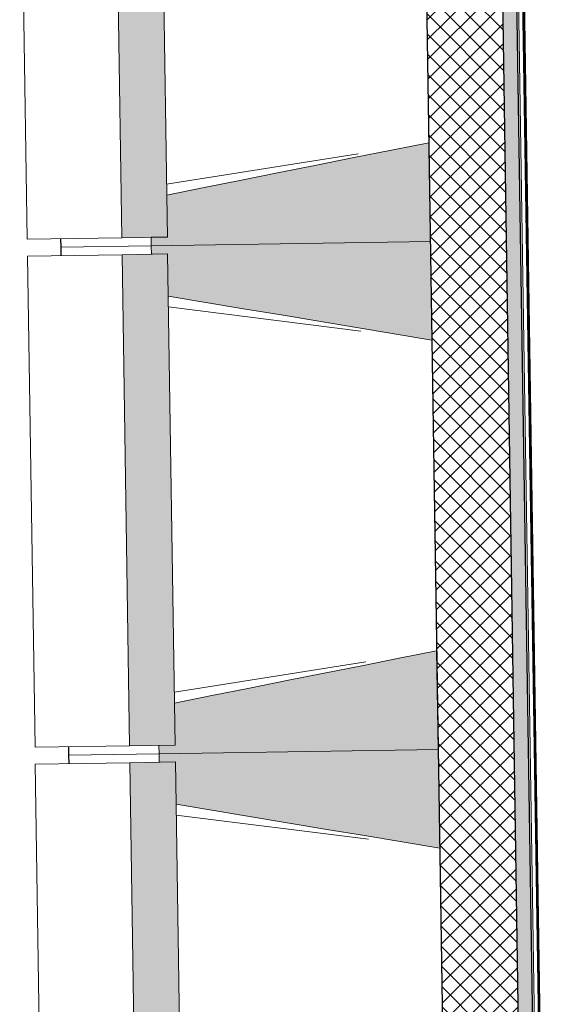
# Model space of a CAD drawing. Header units: millimetres. Extents: x -24070 to 30874, y -36590 to 4541.
# Tile 2 of 86: x -24044 to -23076, y -17323 to -15579. Entities that reach past the tile are written whole.
import ezdxf

# ---------------------------------------------------------------- set-up
doc = ezdxf.new("R2010")
doc.units = ezdxf.units.MM
for name, color, linetype, lineweight in [('A-FLOR-HRAL', 7, 'Continuous', 18), ('A-WALL', 7, 'Continuous', 25), ('A-WALL-PATT', 7, 'Continuous', 25), ('BATIEMENT', 7, 'Continuous', 18), ('BATIMENT', 7, 'Continuous', 25), ('SOLS', 7, 'Continuous', 25)]:
    doc.layers.add(name, color=color, linetype=linetype, lineweight=lineweight)

# ---------------------------------------------------------------- blocks, each defined once
blk = doc.blocks.new('Garde-corps - Garde-corps-505471-2021_015_1111_DCE_1_50_N0 FINI_PLB_EG')
at = {"layer": 'A-FLOR-HRAL'}
for p, q in [((-23086, -20374.6), (-23168.6, -14989.8)), ((-23079, -20367.4), (-23161.5, -14989.7)), ((-23077.3, -20365.6), (-23159.8, -14989.7)), ((-23075.7, -20363.9), (-23158.1, -14989.7))]:
    blk.add_line(p, q, dxfattribs=at)
blk = doc.blocks.new('B02_ARC_rvt-1-2021_015_1111_DCE_1_50_N0 FINI_PLB_EG')
at = {"layer": 'A-WALL-PATT', "lineweight": 18}
h = blk.add_hatch(dxfattribs=at)
h.set_pattern_fill('FP_1', color=256, style=0, pattern_type=2)
h.set_pattern_definition([(45, (0, 0), (-17.67767, 17.67767), []), (135, (0, 0), (-17.67767, -17.67767), [])])
h.paths.add_polyline_path([(-23246.5, -20540), (-23111.5, -20538), (-23208, -14246.7), (-23343, -14248.6), (-23248.2, -20430.4)])
at = {"layer": 'A-WALL-PATT', "lineweight": 5, "true_color": 0xdadada}
blk.add_hatch(color=254, dxfattribs=at).paths.add_polyline_path([(-23113.6, -20403), (-23088.6, -20402.7), (-23182.7, -14271.4), (-23207.7, -14271.7), (-23114, -20377.7)])
at = {"layer": 'A-WALL'}
blk.add_line((-23113.6, -20403), (-23207.7, -14271.7), dxfattribs=at)
at = {"layer": 'BATIEMENT', "lineweight": 25}
for p, q in [((-23342.6, -14273.6), (-23246.5, -20540)), ((-23089, -20377.7), (-23171.6, -14989.9))]:
    blk.add_line(p, q, dxfattribs=at)
at = {"layer": 'BATIEMENT', "lineweight": 18}
blk.add_blockref('Garde-corps - Garde-corps-505471-2021_015_1111_DCE_1_50_N0 FINI_PLB_EG', (0, 0), dxfattribs=at)
blk = doc.blocks.new('B02_DC_STR_rvt-1-2021_015_1111_DCE_1_50_N0 FINI_PLB_EG')
at = {"layer": 'BATIMENT', "lineweight": 5, "true_color": 0x787878}
for points in [[(-23863.3, -15965.1), (-23782.7, -15963.8), (-23796, -15093.9), (-23876.7, -15095.2), (-23863.8, -15937.2)], [(-23811.2, -15979.3), (-23316.6, -15971.7), (-23319.3, -15796.7), (-23783.8, -15889.4), (-23782.7, -15963.8), (-23811.4, -15964.3)], [(-23313.9, -16146.7), (-23316.6, -15971.7), (-23811.2, -15979.3), (-23811, -15994.3), (-23782.2, -15994.3), (-23781.1, -16068.3), (-23316.6, -16146.2)], [(-23849.5, -16865), (-23768.9, -16863.7), (-23782.2, -15993.8), (-23862.9, -15995.1), (-23858.5, -16282.8)], [(-23797.4, -16879.2), (-23302.8, -16871.6), (-23305.5, -16696.6), (-23770, -16789.3), (-23768.9, -16863.7), (-23797.6, -16864.2), (-23797.5, -16871.6)], [(-23300.1, -17046.6), (-23302.8, -16871.6), (-23797.4, -16879.2), (-23797.2, -16894.2), (-23768.4, -16894.2), (-23767.3, -16968.2), (-23302.8, -17046.1)], [(-23835.7, -17764.9), (-23755.1, -17763.6), (-23768.4, -16893.7), (-23849.1, -16895), (-23837.2, -17665.3)]]:
    blk.add_hatch(color=8, dxfattribs=at).paths.add_polyline_path(points)
at = {"layer": 'BATIEMENT'}
for p, q in [((-23876.7, -15095.2), (-23863.3, -15965.1)), ((-23783.8, -15888.8), (-23794.9, -15168.9)), ((-23316.6, -15971.7), (-23319.3, -15796.7)), ((-23783.8, -15889.4), (-23782.7, -15963.8)), ((-23782.7, -15963.8), (-23783.8, -15889.4)), ((-23863.3, -15965.1), (-23782.7, -15963.8)), ((-23782.7, -15963.8), (-23811.4, -15964.3)), ((-23811.4, -15964.3), (-23811.2, -15979.3)), ((-23811.2, -15979.3), (-23316.6, -15971.7)), ((-23316.6, -15971.7), (-23811.2, -15979.3)), ((-23313.9, -16146.7), (-23316.6, -15971.7)), ((-23811.2, -15979.3), (-23811, -15994.3)), ((-23782.2, -15993.8), (-23862.9, -15995.1)), ((-23862.9, -15995.1), (-23849.5, -16865)), ((-23811, -15994.3), (-23782.2, -15993.8)), ((-23782.2, -15993.8), (-23781.1, -16068.3)), ((-23781.1, -16068.3), (-23782.2, -15993.8)), ((-23770, -16788.7), (-23781.1, -16068.8)), ((-23302.8, -16871.6), (-23305.5, -16696.6)), ((-23770, -16789.3), (-23768.9, -16863.7)), ((-23768.9, -16863.7), (-23770, -16789.3)), ((-23849.5, -16865), (-23768.9, -16863.7)), ((-23768.9, -16863.7), (-23797.6, -16864.2)), ((-23797.6, -16864.2), (-23797.4, -16879.2)), ((-23797.4, -16879.2), (-23302.8, -16871.6)), ((-23302.8, -16871.6), (-23797.4, -16879.2)), ((-23797.4, -16879.2), (-23797.2, -16894.2)), ((-23300.1, -17046.6), (-23302.8, -16871.6)), ((-23768.4, -16893.7), (-23849.1, -16895)), ((-23849.1, -16895), (-23835.7, -17764.9)), ((-23797.2, -16894.2), (-23768.4, -16893.7)), ((-23768.4, -16893.7), (-23767.3, -16968.2)), ((-23767.3, -16968.2), (-23768.4, -16893.7)), ((-23756.2, -17688.6), (-23767.3, -16968.7))]:
    blk.add_line(p, q, dxfattribs=at)
at = {"layer": 'BATIEMENT', "flags": 128}
for points in [[(-23319.3, -15796.7), (-23385.6, -15809.9), (-23452, -15823.2), (-23518.4, -15836.4), (-23584.7, -15849.7), (-23651.1, -15862.9), (-23717.5, -15876.1), (-23783.8, -15889.4)], [(-23781.1, -16068.3), (-23714.3, -16079.5), (-23647.6, -16090.7), (-23580.9, -16101.9), (-23514.1, -16113.1), (-23447.4, -16124.3), (-23380.7, -16135.5), (-23313.9, -16146.7)], [(-23305.5, -16696.6), (-23371.8, -16709.8), (-23438.2, -16723.1), (-23504.6, -16736.3), (-23570.9, -16749.6), (-23637.3, -16762.8), (-23703.7, -16776), (-23770, -16789.3)], [(-23767.3, -16968.2), (-23700.5, -16979.4), (-23633.8, -16990.6), (-23567.1, -17001.8), (-23500.3, -17013), (-23433.6, -17024.2), (-23366.8, -17035.4), (-23300.1, -17046.6)]]:
    blk.add_lwpolyline(points, dxfattribs=at)
at = {"layer": 'BATIMENT', "lineweight": 18}
for p, q in [((-24044.4, -15097.7), (-24031, -15967.6)), ((-23784.1, -15869.9), (-23444.6, -15816.4)), ((-23863.3, -15965.1), (-24031, -15967.6)), ((-23971.5, -15981.7), (-23971.8, -15966.7)), ((-23811.2, -15979.3), (-23971.5, -15981.7)), ((-23971.5, -15981.7), (-23811.2, -15979.3)), ((-23971.3, -15996.7), (-23971.5, -15981.7)), ((-24030.6, -15997.6), (-23862.9, -15995.1)), ((-24030.6, -15997.6), (-24017.2, -16867.5)), ((-23439.8, -16130.8), (-23780.8, -16087.7)), ((-23770.3, -16769.8), (-23430.8, -16716.3)), ((-23849.5, -16865), (-24017.2, -16867.5)), ((-23957.7, -16881.6), (-23957.9, -16866.6)), ((-23797.4, -16879.2), (-23957.7, -16881.6)), ((-23957.7, -16881.6), (-23797.4, -16879.2)), ((-23957.5, -16896.6), (-23957.7, -16881.6)), ((-24016.8, -16897.5), (-23849.1, -16895)), ((-24016.8, -16897.5), (-24003.4, -17767.4)), ((-23426, -17030.7), (-23767, -16987.6))]:
    blk.add_line(p, q, dxfattribs=at)
at = {"layer": 'SOLS'}
for p, q in [((-23971.8, -15966.7), (-23971.5, -15981.7)), ((-23971.5, -15981.7), (-23971.3, -15996.7)), ((-23957.9, -16866.6), (-23957.7, -16881.6)), ((-23957.7, -16881.6), (-23957.5, -16896.6))]:
    blk.add_line(p, q, dxfattribs=at)

msp = doc.modelspace()

# ---------------------------------------------------------------- block references
at = {"lineweight": 5}
for name in ['B02_DC_STR_rvt-1-2021_015_1111_DCE_1_50_N0 FINI_PLB_EG', 'B02_ARC_rvt-1-2021_015_1111_DCE_1_50_N0 FINI_PLB_EG']:
    msp.add_blockref(name, (0, 0), dxfattribs=at)

doc.saveas('drawing.dxf')
